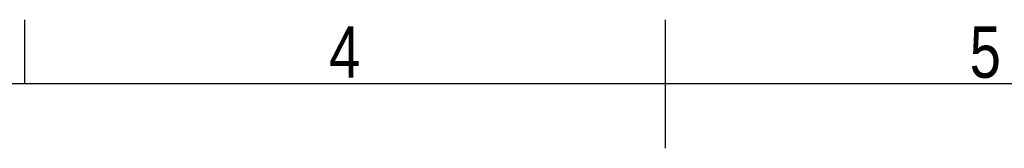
# Model space of a CAD drawing. Header units: millimetres. Extents: x 0 to 420, y 0 to 297.
# Tile 11 of 14: x 158 to 237, y 287 to 297. Entities that reach past the tile are written whole.
import ezdxf

# ---------------------------------------------------------------- set-up
doc = ezdxf.new("R2010")
doc.units = ezdxf.units.MM
doc.layers.add('CARTIGLIO', color=140, linetype='Continuous')
doc.styles.add('SLDTEXTSTYLE2', font='TXT', dxfattribs={"width": 0.821468})

msp = doc.modelspace()

# ---------------------------------------------------------------- linework, layer by layer
at = {"layer": 'CARTIGLIO', "linetype": 'Continuous'}
for p, q in [((158.2616, 291.82257), (158.2616, 296.99679)), ((210.00376, 286.64835), (210.00376, 296.99679)), ((414.8274, 291.82257), (5.18012, 291.82257))]:
    msp.add_line(p, q, dxfattribs=at)

# ---------------------------------------------------------------- texts
at = {"layer": 'CARTIGLIO', "char_height": 4.13937, "attachment_point": 2, "style": 'SLDTEXTSTYLE2'}
for s, insert in [('4', (184.08902, 296.46286)), ('5', (235.83118, 296.46286))]:
    msp.add_mtext(s, dxfattribs=dict(at, insert=insert))

doc.saveas('drawing.dxf')
